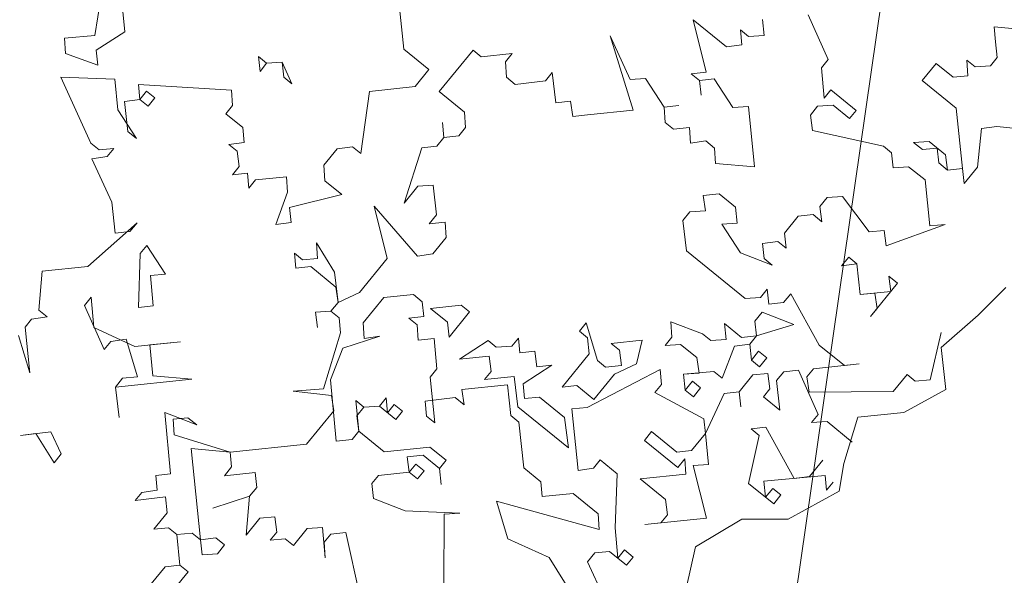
# Model space of a CAD drawing. Header units: millimetres. Extents: x 6487905018 to 6488192500, y 5882180700 to 5882375224.
# Tile 216 of 256: x 6488058046 to 6488058772, y 5882290696 to 5882291105. Entities that reach past the tile are written whole.
import ezdxf
from ezdxf.xclip import XClip

# ---------------------------------------------------------------- set-up
doc = ezdxf.new("R2010")
doc.units = ezdxf.units.MM
doc.header["$MEASUREMENT"] = 0
doc.header["$XCLIPFRAME"] = 2
doc.linetypes.add('L_0_09', pattern=[2500, 2000, -500])
doc.linetypes.add('Wipeout_Contour', pattern=[1000, 0, -1000])
doc.layers.add('drzewa_Nr_pióra__154', color=94, linetype='Continuous', lineweight=5)
doc.layers.add('Zamość 06.10._2_przewod_elektroenergetyczny___projektowany_lub_w_budowie__linia____ob__projektowany_Nr_pióra__1', color=7, linetype='Continuous', lineweight=0)
doc.layers.add('Mapa cyfrowa', color=7, linetype='Continuous')
doc.layers.add('Zamość 06.10._2_Mapa cyfrowa', color=7, linetype='Continuous')

# ---------------------------------------------------------------- blocks, each defined once
blk = doc.blocks.new('Rysunek_1_2')
at = {"color": 254, "linetype": 'Wipeout_Contour', "lineweight": 0, "ltscale": 70061284114.24681}
blk.add_wipeout([(6487915525.867126, 5882181505.900702), (6488146644.289524, 5882181505.900702), (6488146644.289524, 5882373115.540435), (6488107628.768834, 5882373115.540435), (6488107628.768834, 5882320263.490532), (6488101226.436201, 5882320263.490532), (6488101226.436201, 5882373115.540435), (6487915525.867126, 5882373115.540435)], dxfattribs=at).dxf.layer = 'Zamość 06.10._2_Mapa cyfrowa'
at = {"layer": 'Zamość 06.10._2_przewod_elektroenergetyczny___projektowany_lub_w_budowie__linia____ob__projektowany_Nr_pióra__1', "linetype": 'L_0_09', "flags": 128}
blk.add_lwpolyline([(6488054460, 5882297950), (6488056220, 5882299210), (6488059670, 5882297960), (6488052560, 5882248750), (6488032030.000001, 5882244930), (6488029080, 5882261360), (6488026000, 5882260550)], dxfattribs=at)

msp = doc.modelspace()

# ---------------------------------------------------------------- block references
at = {"layer": 'Mapa cyfrowa', "color": 22, "linetype": 'Continuous', "lineweight": 5}
ref = msp.add_blockref('Rysunek_1_2', (0, 0), dxfattribs=at)
XClip(ref).set_block_clipping_path([(6487915525.8671264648, 5882181505.9007024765), (6488146644.2895231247, 5882181505.9007024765), (6488146644.2895231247, 5882373115.5404348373), (6488107628.7688331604, 5882373115.5404348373), (6488107628.7688331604, 5882320263.4905319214), (6488101226.4362001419, 5882320263.4905319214), (6488101226.4362001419, 5882373115.5404348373), (6487915525.8671264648, 5882373115.5404348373)])

# ---------------------------------------------------------------- next in the draw order: linework, layer by layer
at = {"layer": 'drzewa_Nr_pióra__154', "linetype": 'Continuous'}
for p, q in [((6488058101.53139, 5882291093.428876), (6488058111.932979, 5882291157.465251)), ((6488058120.318367, 5882291129.828479), (6488058123.796991, 5882291096.15439)), ((6488058324.710968, 5882291127.970218), (6488058329.320146, 5882291083.35205)), ((6488058552.289104, 5882291066.396057), (6488058542.773163, 5882291104.976908)), ((6488058542.773163, 5882291104.976908), (6488058567.386835, 5882291084.972413)), ((6488058595.023608, 5882291093.3578), (6488058593.806089, 5882291105.143732)), ((6488058627.480177, 5882291108.622356), (6488058642.36729, 5882291075.701378)), ((6488058123.796991, 5882291096.15439), (6488058102.661943, 5882291082.484797)), ((6488058578.708357, 5882291086.567375), (6488058577.577805, 5882291097.511454)), ((6488058577.577805, 5882291097.511454), (6488058583.61512, 5882291092.604692)), ((6488058765.655155, 5882291088.862767), (6488058764.524602, 5882291099.806846)), ((6488058764.524602, 5882291099.806846), (6488058821.681809, 5882291094.225055)), ((6488058079.178824, 5882291091.545213), (6488058101.53139, 5882291093.428876)), ((6488058079.931934, 5882291080.136725), (6488058079.178824, 5882291091.545213)), ((6488058498.61052, 5882291038.30376), (6488058481.462302, 5882291093.112896)), ((6488058481.462302, 5882291093.112896), (6488058496.262449, 5882291061.03377)), ((6488058583.61512, 5882291092.604692), (6488058595.023608, 5882291093.3578)), ((6488058766.872674, 5882291077.076836), (6488058765.655155, 5882291088.862767)), ((6488058102.661943, 5882291082.484797), (6488058103.792497, 5882291071.540718)), ((6488058329.320146, 5882291083.35205), (6488058347.896502, 5882291068.254318)), ((6488058355.52878, 5882291052.026033), (6488058380.440038, 5882291082.677022)), ((6488058380.440038, 5882291082.677022), (6488058386.477353, 5882291077.770259)), ((6488058567.386835, 5882291084.972413), (6488058578.708357, 5882291086.567375)), ((6488058103.792497, 5882291071.540718), (6488058079.931934, 5882291080.136725)), ((6488058223.391118, 5882291066.87886), (6488058222.260565, 5882291077.822939)), ((6488058222.260565, 5882291077.822939), (6488058228.297881, 5882291072.916176)), ((6488058239.706368, 5882291073.669286), (6488058228.297881, 5882291072.916176)), ((6488058228.297881, 5882291072.916176), (6488058239.706368, 5882291073.669286)), ((6488058239.706368, 5882291073.669286), (6488058246.874237, 5882291057.818444)), ((6488058240.836922, 5882291062.725207), (6488058239.706368, 5882291073.669286)), ((6488058386.477353, 5882291077.770259), (6488058409.207363, 5882291080.118331)), ((6488058409.207363, 5882291080.118331), (6488058404.3006, 5882291074.081015)), ((6488058404.3006, 5882291074.081015), (6488058405.05371, 5882291062.672527)), ((6488058642.36729, 5882291075.701378), (6488058637.460526, 5882291069.664062)), ((6488058745.273217, 5882291063.784686), (6488058744.520107, 5882291075.193173)), ((6488058744.520107, 5882291075.193173), (6488058750.557424, 5882291070.28641)), ((6488058761.965911, 5882291071.03952), (6488058766.872674, 5882291077.076836)), ((6488058228.297881, 5882291072.916176), (6488058223.391118, 5882291066.87886)), ((6488058347.896502, 5882291068.254318), (6488058337.705533, 5882291055.715278)), ((6488058541.345025, 5882291065.265504), (6488058552.289104, 5882291066.396057)), ((6488058637.460526, 5882291069.664062), (6488058639.34419, 5882291047.311496)), ((6488058711.599129, 5882291060.306061), (6488058721.790098, 5882291072.845101)), ((6488058721.790098, 5882291072.845101), (6488058734.329139, 5882291062.654133)), ((6488058750.557424, 5882291070.28641), (6488058761.965911, 5882291071.03952)), ((6488058116.331537, 5882291061.34975), (6488058076.620133, 5882291062.777887)), ((6488058076.620133, 5882291062.777887), (6488058098.675115, 5882291014.006067)), ((6488058118.679609, 5882291038.61974), (6488058116.331537, 5882291061.34975)), ((6488058246.874237, 5882291057.818444), (6488058240.836922, 5882291062.725207)), ((6488058405.05371, 5882291062.672527), (6488058411.555434, 5882291057.388321)), ((6488058411.555434, 5882291057.388321), (6488058433.821035, 5882291060.113836)), ((6488058433.821035, 5882291060.113836), (6488058438.727798, 5882291066.151152)), ((6488058438.727798, 5882291066.151152), (6488058441.453313, 5882291043.885551)), ((6488058496.262449, 5882291061.03377), (6488058507.670937, 5882291061.78688)), ((6488058507.670937, 5882291061.78688), (6488058521.34053, 5882291040.651832)), ((6488058547.38234, 5882291060.358741), (6488058541.345025, 5882291065.265504)), ((6488058558.32642, 5882291061.489294), (6488058547.38234, 5882291060.358741)), ((6488058547.38234, 5882291060.358741), (6488058548.512894, 5882291049.414662)), ((6488058548.512894, 5882291049.414662), (6488058547.38234, 5882291060.358741)), ((6488058571.996013, 5882291040.354246), (6488058558.32642, 5882291061.489294)), ((6488058736.67721, 5882291039.924123), (6488058711.599129, 5882291060.306061)), ((6488058734.329139, 5882291062.654133), (6488058745.273217, 5882291063.784686)), ((6488058202.25607, 5882291053.209267), (6488058133.777341, 5882291057.196096)), ((6488058133.777341, 5882291057.196096), (6488058134.907894, 5882291046.252017)), ((6488058134.907894, 5882291046.252017), (6488058139.814656, 5882291052.289333)), ((6488058139.814656, 5882291052.289333), (6488058145.851973, 5882291047.38257)), ((6488058203.00918, 5882291041.800779), (6488058202.25607, 5882291053.209267)), ((6488058304.031445, 5882291052.236653), (6488058297.696544, 5882291006.487933)), ((6488058337.705533, 5882291055.715278), (6488058304.031445, 5882291052.236653)), ((6488058374.105136, 5882291036.928302), (6488058355.52878, 5882291052.026033)), ((6488058639.34419, 5882291047.311496), (6488058644.250953, 5882291053.348812)), ((6488058644.250953, 5882291053.348812), (6488058662.827309, 5882291038.25108)), ((6488058134.907894, 5882291046.252017), (6488058123.586371, 5882291044.657056)), ((6488058123.586371, 5882291044.657056), (6488058125.847478, 5882291022.768898)), ((6488058140.94521, 5882291041.345255), (6488058134.907894, 5882291046.252017)), ((6488058145.851973, 5882291047.38257), (6488058140.94521, 5882291041.345255)), ((6488058441.453313, 5882291043.885551), (6488058452.397391, 5882291045.016104)), ((6488058452.397391, 5882291045.016104), (6488058453.992353, 5882291033.694582)), ((6488058132.349202, 5882291017.484692), (6488058118.679609, 5882291038.61974)), ((6488058198.102417, 5882291035.763463), (6488058203.00918, 5882291041.800779)), ((6488058464.936432, 5882291034.825135), (6488058498.61052, 5882291038.30376)), ((6488058521.34053, 5882291040.651832), (6488058532.284609, 5882291041.782385)), ((6488058532.284609, 5882291041.782385), (6488058521.34053, 5882291040.651832)), ((6488058521.34053, 5882291040.651832), (6488058522.09364, 5882291029.243344)), ((6488058583.404501, 5882291041.107356), (6488058571.996013, 5882291040.354246)), ((6488058588.013679, 5882290996.489189), (6488058583.404501, 5882291041.107356)), ((6488058634.437427, 5882291041.27418), (6488058629.15322, 5882291034.772455)), ((6488058645.845914, 5882291042.027289), (6488058634.437427, 5882291041.27418)), ((6488058657.920547, 5882291032.213764), (6488058645.845914, 5882291042.027289)), ((6488058662.827309, 5882291038.25108), (6488058657.920547, 5882291032.213764)), ((6488058741.286388, 5882290995.305956), (6488058736.67721, 5882291039.924123)), ((6488058210.641458, 5882291025.572495), (6488058198.102417, 5882291035.763463)), ((6488058374.858246, 5882291025.519814), (6488058374.105136, 5882291036.928302)), ((6488058453.992353, 5882291033.694582), (6488058464.936432, 5882291034.825135)), ((6488058629.15322, 5882291034.772455), (6488058630.748182, 5882291023.450933)), ((6488058125.847478, 5882291022.768898), (6488058132.349202, 5882291017.484692)), ((6488058211.772011, 5882291014.628416), (6488058210.641458, 5882291025.572495)), ((6488058359.007404, 5882291018.351945), (6488058357.876852, 5882291029.296024)), ((6488058357.876852, 5882291029.296024), (6488058359.007404, 5882291018.351945)), ((6488058369.951484, 5882291019.482498), (6488058374.858246, 5882291025.519814)), ((6488058522.09364, 5882291029.243344), (6488058528.130956, 5882291024.336581)), ((6488058528.130956, 5882291024.336581), (6488058539.916886, 5882291025.5541)), ((6488058539.916886, 5882291025.5541), (6488058540.669996, 5882291014.145612)), ((6488058630.748182, 5882291023.450933), (6488058682.998628, 5882291011.831826)), ((6488058755.253567, 5882291024.826391), (6488058752.230467, 5882290996.436509)), ((6488058766.575089, 5882291026.421353), (6488058755.253567, 5882291024.826391)), ((6488058794.964971, 5882291023.398253), (6488058766.575089, 5882291026.421353)), ((6488058353.723199, 5882291011.850221), (6488058359.007404, 5882291018.351945)), ((6488058359.007404, 5882291018.351945), (6488058369.951484, 5882291019.482498)), ((6488058540.669996, 5882291014.145612), (6488058551.991518, 5882291015.740574)), ((6488058551.991518, 5882291015.740574), (6488058558.493243, 5882291010.456368)), ((6488058098.675115, 5882291014.006067), (6488058104.71243, 5882291009.099304)), ((6488058104.71243, 5882291009.099304), (6488058115.656508, 5882291010.229857)), ((6488058115.656508, 5882291010.229857), (6488058110.749746, 5882291004.192541)), ((6488058200.450489, 5882291013.033454), (6488058211.772011, 5882291014.628416)), ((6488058206.487804, 5882291008.126691), (6488058200.450489, 5882291013.033454)), ((6488058208.082767, 5882290996.805169), (6488058206.487804, 5882291008.126691)), ((6488058280.337706, 5882291009.799734), (6488058270.52418, 5882290997.725102)), ((6488058291.659228, 5882291011.394696), (6488058280.337706, 5882291009.799734)), ((6488058297.696544, 5882291006.487933), (6488058291.659228, 5882291011.394696)), ((6488058329.565051, 5882290969.790745), (6488058342.779119, 5882291010.719667)), ((6488058342.779119, 5882291010.719667), (6488058353.723199, 5882291011.850221)), ((6488058558.493243, 5882291010.456368), (6488058559.246353, 5882290999.04788)), ((6488058682.998628, 5882291011.831826), (6488058689.035943, 5882291006.925063)), ((6488058705.264228, 5882291014.557341), (6488058716.672715, 5882291015.310451)), ((6488058711.765953, 5882291009.273135), (6488058705.264228, 5882291014.557341)), ((6488058722.710032, 5882291010.403687), (6488058711.765953, 5882291009.273135)), ((6488058716.672715, 5882291015.310451), (6488058728.747347, 5882291005.496925)), ((6488058723.840585, 5882290999.459609), (6488058722.710032, 5882291010.403687)), ((6488058110.749746, 5882291004.192541), (6488058099.428224, 5882291002.59758)), ((6488058099.428224, 5882291002.59758), (6488058114.228371, 5882290970.518454)), ((6488058689.035943, 5882291006.925063), (6488058690.166496, 5882290995.980985)), ((6488058728.747347, 5882291005.496925), (6488058730.342309, 5882290994.175403)), ((6488058203.176003, 5882290990.767853), (6488058208.082767, 5882290996.805169)), ((6488058270.52418, 5882290997.725102), (6488058271.27729, 5882290986.316615)), ((6488058559.246353, 5882290999.04788), (6488058588.013679, 5882290996.489189)), ((6488058690.166496, 5882290995.980985), (6488058701.574984, 5882290996.734095)), ((6488058701.574984, 5882290996.734095), (6488058713.649615, 5882290986.920568)), ((6488058730.342309, 5882290994.175403), (6488058723.840585, 5882290999.459609)), ((6488058741.286388, 5882290995.305956), (6488058730.342309, 5882290994.175403)), ((6488058730.342309, 5882290994.175403), (6488058741.286388, 5882290995.305956)), ((6488058742.416941, 5882290984.361877), (6488058741.286388, 5882290995.305956)), ((6488058752.230467, 5882290996.436509), (6488058742.416941, 5882290984.361877)), ((6488058214.120083, 5882290991.898406), (6488058203.176003, 5882290990.767853)), ((6488058215.250635, 5882290980.954328), (6488058214.120083, 5882290991.898406)), ((6488058220.157398, 5882290986.991643), (6488058215.250635, 5882290980.954328)), ((6488058242.887408, 5882290989.339715), (6488058220.157398, 5882290986.991643)), ((6488058243.640517, 5882290977.931228), (6488058242.887408, 5882290989.339715)), ((6488058713.649615, 5882290986.920568), (6488058717.128241, 5882290953.24648)), ((6488058271.27729, 5882290986.316615), (6488058283.816331, 5882290976.125646)), ((6488058339.75602, 5882290982.329785), (6488058329.565051, 5882290969.790745)), ((6488058351.164507, 5882290983.082895), (6488058339.75602, 5882290982.329785)), ((6488058353.425613, 5882290961.194737), (6488058351.164507, 5882290983.082895)), ((6488058235.044511, 5882290954.070664), (6488058243.640517, 5882290977.931228)), ((6488058283.816331, 5882290976.125646), (6488058245.235479, 5882290966.609705)), ((6488058561.971868, 5882290976.78228), (6488058550.185937, 5882290975.564761)), ((6488058550.185937, 5882290975.564761), (6488058551.780899, 5882290964.243239)), ((6488058574.046499, 5882290966.968754), (6488058561.971868, 5882290976.78228)), ((6488058641.394676, 5882290973.926003), (6488058636.11047, 5882290967.424278)), ((6488058652.803164, 5882290974.679113), (6488058641.394676, 5882290973.926003)), ((6488058672.510074, 5882290948.637302), (6488058652.803164, 5882290974.679113)), ((6488058114.228371, 5882290970.518454), (6488058116.576443, 5882290947.788444)), ((6488058245.235479, 5882290966.609705), (6488058246.366033, 5882290955.665627)), ((6488058317.192834, 5882290928.948788), (6488058307.676893, 5882290967.529638)), ((6488058307.676893, 5882290967.529638), (6488058339.545401, 5882290930.83245)), ((6488058575.264018, 5882290955.182823), (6488058574.046499, 5882290966.968754)), ((6488058636.11047, 5882290967.424278), (6488058637.705432, 5882290956.102757)), ((6488058348.141407, 5882290954.693013), (6488058353.425613, 5882290961.194737)), ((6488058540.372411, 5882290963.490129), (6488058535.088205, 5882290956.988404)), ((6488058551.780899, 5882290964.243239), (6488058540.372411, 5882290963.490129)), ((6488058620.259628, 5882290960.25641), (6488058610.06866, 5882290947.717369)), ((6488058631.203707, 5882290961.386963), (6488058620.259628, 5882290960.25641)), ((6488058637.705432, 5882290956.102757), (6488058631.203707, 5882290961.386963)), ((6488058132.804728, 5882290955.420721), (6488058096.571948, 5882290923.174771)), ((6488058127.520521, 5882290948.918997), (6488058132.804728, 5882290955.420721)), ((6488058246.366033, 5882290955.665627), (6488058235.044511, 5882290954.070664)), ((6488058359.927338, 5882290955.910532), (6488058348.141407, 5882290954.693013)), ((6488058360.680448, 5882290944.502044), (6488058359.927338, 5882290955.910532)), ((6488058535.088205, 5882290956.988404), (6488058537.81372, 5882290934.722804)), ((6488058563.855531, 5882290954.429713), (6488058575.264018, 5882290955.182823)), ((6488058577.525125, 5882290933.294665), (6488058563.855531, 5882290954.429713)), ((6488058728.536728, 5882290953.99959), (6488058685.049114, 5882290938.446334)), ((6488058717.128241, 5882290953.24648), (6488058728.536728, 5882290953.99959)), ((6488058116.576443, 5882290947.788444), (6488058127.520521, 5882290948.918997)), ((6488058350.866922, 5882290932.427412), (6488058360.680448, 5882290944.502044)), ((6488058610.06866, 5882290947.717369), (6488058611.199212, 5882290936.773291)), ((6488058683.454152, 5882290949.767856), (6488058672.510074, 5882290948.637302)), ((6488058685.049114, 5882290938.446334), (6488058683.454152, 5882290949.767856)), ((6488058135.152799, 5882290932.690712), (6488058140.059562, 5882290938.728027)), ((6488058140.059562, 5882290938.728027), (6488058153.729156, 5882290917.59298)), ((6488058265.695498, 5882290929.159407), (6488058264.942389, 5882290940.567895)), ((6488058264.942389, 5882290940.567895), (6488058278.234539, 5882290918.968438)), ((6488058605.161897, 5882290941.680054), (6488058593.840375, 5882290940.085092)), ((6488058593.840375, 5882290940.085092), (6488058594.970927, 5882290929.141012)), ((6488058611.199212, 5882290936.773291), (6488058605.161897, 5882290941.680054)), ((6488058133.724661, 5882290892.979308), (6488058135.152799, 5882290932.690712)), ((6488058249.844657, 5882290921.991538), (6488058248.714105, 5882290932.935616)), ((6488058248.714105, 5882290932.935616), (6488058254.75142, 5882290928.028854)), ((6488058254.75142, 5882290928.028854), (6488058265.695498, 5882290929.159407)), ((6488058296.810896, 5882290903.870707), (6488058317.192834, 5882290928.948788)), ((6488058339.545401, 5882290930.83245), (6488058350.866922, 5882290932.427412)), ((6488058537.81372, 5882290934.722804), (6488058581.003749, 5882290899.620578)), ((6488058601.008244, 5882290924.23425), (6488058577.525125, 5882290933.294665)), ((6488058594.970927, 5882290929.141012), (6488058601.008244, 5882290924.23425)), ((6488058652.128136, 5882290923.559221), (6488058657.412341, 5882290930.060946)), ((6488058657.412341, 5882290930.060946), (6488058663.449657, 5882290925.154183)), ((6488058096.571948, 5882290923.174771), (6488058062.89786, 5882290919.696147)), ((6488058260.788736, 5882290923.122091), (6488058249.844657, 5882290921.991538)), ((6488058279.365092, 5882290908.02436), (6488058260.788736, 5882290923.122091)), ((6488058663.449657, 5882290925.154183), (6488058652.128136, 5882290923.559221)), ((6488058665.797729, 5882290902.424173), (6488058663.449657, 5882290925.154183)), ((6488058663.449657, 5882290925.154183), (6488058665.797729, 5882290902.424173)), ((6488058062.89786, 5882290919.696147), (6488058060.339169, 5882290890.928822)), ((6488058153.729156, 5882290917.59298), (6488058142.785076, 5882290916.462427)), ((6488058142.785076, 5882290916.462427), (6488058144.668739, 5882290894.10986)), ((6488058278.234539, 5882290918.968438), (6488058280.960054, 5882290896.702838)), ((6488058688.527739, 5882290904.772245), (6488058686.932776, 5882290916.093767)), ((6488058686.932776, 5882290916.093767), (6488058693.434502, 5882290910.809561)), ((6488058280.960054, 5882290896.702838), (6488058279.365092, 5882290908.02436)), ((6488058693.434502, 5882290910.809561), (6488058673.430007, 5882290886.195889)), ((6488058773.283292, 5882290907.728256), (6488058752.793352, 5882290887.238317)), ((6488058094.013256, 5882290894.407446), (6488058098.920019, 5882290900.444761)), ((6488058098.920019, 5882290900.444761), (6488058100.803682, 5882290878.092196)), ((6488058280.960054, 5882290896.702838), (6488058296.810896, 5882290903.870707)), ((6488058314.634143, 5882290900.181462), (6488058299.536411, 5882290881.605105)), ((6488058336.5223, 5882290902.442568), (6488058314.634143, 5882290900.181462)), ((6488058343.024025, 5882290897.158362), (6488058336.5223, 5882290902.442568)), ((6488058581.003749, 5882290899.620578), (6488058592.412236, 5882290900.373687)), ((6488058592.412236, 5882290900.373687), (6488058597.318999, 5882290906.411003)), ((6488058597.318999, 5882290906.411003), (6488058598.449553, 5882290895.466925)), ((6488058609.393631, 5882290896.597477), (6488058614.677837, 5882290903.099202)), ((6488058614.677837, 5882290903.099202), (6488058635.602265, 5882290865.271461)), ((6488058665.797729, 5882290902.424173), (6488058688.527739, 5882290904.772245)), ((6488058676.741808, 5882290903.554727), (6488058665.797729, 5882290902.424173)), ((6488058678.336769, 5882290892.233205), (6488058676.741808, 5882290903.554727)), ((6488058108.43596, 5882290861.863911), (6488058094.013256, 5882290894.407446)), ((6488058144.668739, 5882290894.10986), (6488058133.724661, 5882290892.979308)), ((6488058275.675848, 5882290890.201113), (6488058280.960054, 5882290896.702838)), ((6488058344.154578, 5882290886.214283), (6488058343.024025, 5882290897.158362)), ((6488058349.06134, 5882290892.251599), (6488058371.79135, 5882290894.599671)), ((6488058361.600381, 5882290882.06063), (6488058349.06134, 5882290892.251599)), ((6488058371.79135, 5882290894.599671), (6488058377.828666, 5882290889.692908)), ((6488058598.449553, 5882290895.466925), (6488058609.393631, 5882290896.597477)), ((6488058673.430007, 5882290886.195889), (6488058678.336769, 5882290892.233205)), ((6488058066.376484, 5882290886.022058), (6488058055.054962, 5882290884.427096)), ((6488058060.339169, 5882290890.928822), (6488058066.376484, 5882290886.022058)), ((6488058275.675848, 5882290890.201113), (6488058264.267361, 5882290889.448003)), ((6488058264.267361, 5882290889.448003), (6488058275.675848, 5882290890.201113)), ((6488058264.267361, 5882290889.448003), (6488058265.862323, 5882290878.126481)), ((6488058265.862323, 5882290878.126481), (6488058264.267361, 5882290889.448003)), ((6488058281.713164, 5882290885.29435), (6488058275.675848, 5882290890.201113)), ((6488058282.843718, 5882290874.350271), (6488058281.713164, 5882290885.29435)), ((6488058333.210499, 5882290885.083731), (6488058344.154578, 5882290886.214283)), ((6488058339.247815, 5882290880.176968), (6488058333.210499, 5882290885.083731)), ((6488058377.828666, 5882290889.692908), (6488058362.730934, 5882290871.116551)), ((6488058588.258583, 5882290882.927884), (6488058593.542789, 5882290889.429608)), ((6488058593.542789, 5882290889.429608), (6488058617.025908, 5882290880.369192)), ((6488058752.793352, 5882290887.238317), (6488058725.473433, 5882290863.333386)), ((6488058055.054962, 5882290884.427096), (6488058050.148199, 5882290878.389781)), ((6488058050.148199, 5882290878.389781), (6488058053.626823, 5882290844.715693)), ((6488058100.803682, 5882290878.092196), (6488058131.16597, 5882290864.211983)), ((6488058299.536411, 5882290881.605105), (6488058300.28952, 5882290870.196618)), ((6488058340.000925, 5882290868.76848), (6488058339.247815, 5882290880.176968)), ((6488058362.730934, 5882290871.116551), (6488058361.600381, 5882290882.06063)), ((6488058458.846437, 5882290875.51511), (6488058463.7532, 5882290881.552425)), ((6488058463.7532, 5882290881.552425), (6488058472.138587, 5882290853.915653)), ((6488058526.947722, 5882290871.063871), (6488058526.194613, 5882290882.472359)), ((6488058526.194613, 5882290882.472359), (6488058549.677732, 5882290873.411943)), ((6488058567.123536, 5882290869.25829), (6488058565.906017, 5882290881.044221)), ((6488058565.906017, 5882290881.044221), (6488058578.445058, 5882290870.853252)), ((6488058589.389136, 5882290871.983805), (6488058588.258583, 5882290882.927884)), ((6488058617.025908, 5882290880.369192), (6488058589.389136, 5882290871.983805)), ((6488058053.626823, 5882290844.715693), (6488058045.241436, 5882290872.352465)), ((6488058270.094057, 5882290833.043905), (6488058282.843718, 5882290874.350271)), ((6488058311.611043, 5882290871.79158), (6488058284.438679, 5882290863.028749)), ((6488058300.28952, 5882290870.196618), (6488058311.611043, 5882290871.79158)), ((6488058408.944063, 5882290864.404207), (6488058413.850826, 5882290870.441524)), ((6488058413.850826, 5882290870.441524), (6488058414.98138, 5882290859.497444)), ((6488058464.883752, 5882290870.608347), (6488058458.846437, 5882290875.51511)), ((6488058466.101271, 5882290858.822416), (6488058464.883752, 5882290870.608347)), ((6488058522.040959, 5882290865.026556), (6488058526.947722, 5882290871.063871)), ((6488058549.677732, 5882290873.411943), (6488058555.715048, 5882290868.50518)), ((6488058578.445058, 5882290870.853252), (6488058589.389136, 5882290871.983805)), ((6488058589.389136, 5882290871.983805), (6488058584.482373, 5882290865.946489)), ((6488058717.373145, 5882290839.685175), (6488058725.680451, 5882290874.576782)), ((6488058113.342723, 5882290867.901226), (6488058108.43596, 5882290861.863911)), ((6488058124.664245, 5882290869.496188), (6488058113.342723, 5882290867.901226)), ((6488058133.049632, 5882290841.859416), (6488058124.664245, 5882290869.496188)), ((6488058131.16597, 5882290864.211983), (6488058164.840057, 5882290867.690607)), ((6488058164.840057, 5882290867.690607), (6488058142.110048, 5882290865.342535)), ((6488058142.110048, 5882290865.342535), (6488058144.458119, 5882290842.612526)), ((6488058284.438679, 5882290863.028749), (6488058275.378263, 5882290839.54563)), ((6488058351.786856, 5882290869.985998), (6488058340.000925, 5882290868.76848)), ((6488058353.670518, 5882290847.633432), (6488058351.786856, 5882290869.985998)), ((6488058370.363213, 5882290854.888267), (6488058391.49826, 5882290868.55786)), ((6488058391.49826, 5882290868.55786), (6488058397.535576, 5882290863.651097)), ((6488058397.535576, 5882290863.651097), (6488058408.944063, 5882290864.404207)), ((6488058482.329556, 5882290866.454694), (6488058505.059566, 5882290868.802766)), ((6488058488.366872, 5882290861.547931), (6488058482.329556, 5882290866.454694)), ((6488058505.059566, 5882290868.802766), (6488058500.905912, 5882290851.356962)), ((6488058533.449448, 5882290865.779665), (6488058522.040959, 5882290865.026556)), ((6488058545.524079, 5882290855.96614), (6488058533.449448, 5882290865.779665)), ((6488058555.715048, 5882290868.50518), (6488058567.123536, 5882290869.25829)), ((6488058573.160851, 5882290864.351527), (6488058564.100435, 5882290840.868408)), ((6488058584.482373, 5882290865.946489), (6488058573.160851, 5882290864.351527)), ((6488058584.482373, 5882290865.946489), (6488058585.699892, 5882290854.160559)), ((6488058585.699892, 5882290854.160559), (6488058584.482373, 5882290865.946489)), ((6488058635.602265, 5882290865.271461), (6488058654.178622, 5882290850.173729)), ((6488058725.473433, 5882290863.333386), (6488058728.888423, 5882290832.598477)), ((6488058392.251369, 5882290857.149373), (6488058370.363213, 5882290854.888267)), ((6488058393.846332, 5882290845.82785), (6488058392.251369, 5882290857.149373)), ((6488058414.98138, 5882290859.497444), (6488058425.925458, 5882290860.627997)), ((6488058425.925458, 5882290860.627997), (6488058427.52042, 5882290849.306476)), ((6488058446.096776, 5882290834.208744), (6488058466.101271, 5882290858.822416)), ((6488058489.961833, 5882290850.226409), (6488058488.366872, 5882290861.547931)), ((6488058547.119041, 5882290844.644618), (6488058545.524079, 5882290855.96614)), ((6488058585.699892, 5882290854.160559), (6488058590.984098, 5882290860.662283)), ((6488058590.984098, 5882290860.662283), (6488058597.021414, 5882290855.75552)), ((6488058597.021414, 5882290855.75552), (6488058591.737208, 5882290849.253796)), ((6488058438.464499, 5882290850.437029), (6488058417.329451, 5882290836.767435)), ((6488058427.52042, 5882290849.306476), (6488058438.464499, 5882290850.437029)), ((6488058472.138587, 5882290853.915653), (6488058478.175902, 5882290849.00889)), ((6488058478.175902, 5882290849.00889), (6488058489.961833, 5882290850.226409)), ((6488058500.905912, 5882290851.356962), (6488058484.677628, 5882290843.724684)), ((6488058591.737208, 5882290849.253796), (6488058585.699892, 5882290854.160559)), ((6488058665.122701, 5882290851.304282), (6488058631.448612, 5882290847.825657)), ((6488058654.178622, 5882290850.173729), (6488058665.122701, 5882290851.304282)), ((6488058122.105554, 5882290840.728863), (6488058133.049632, 5882290841.859416)), ((6488058144.458119, 5882290842.612526), (6488058173.225445, 5882290840.053835)), ((6488058348.763756, 5882290841.596116), (6488058353.670518, 5882290847.633432)), ((6488058352.24238, 5882290807.922029), (6488058348.763756, 5882290841.596116)), ((6488058388.939569, 5882290839.790535), (6488058393.846332, 5882290845.82785)), ((6488058410.827726, 5882290842.051641), (6488058388.939569, 5882290839.790535)), ((6488058413.553241, 5882290819.78604), (6488058410.827726, 5882290842.051641)), ((6488058518.351716, 5882290847.203309), (6488058464.673133, 5882290819.111012)), ((6488058484.677628, 5882290843.724684), (6488058469.579896, 5882290825.148328)), ((6488058519.482268, 5882290836.259231), (6488058518.351716, 5882290847.203309)), ((6488058558.06312, 5882290845.77517), (6488058535.710553, 5882290843.891508)), ((6488058535.710553, 5882290843.891508), (6488058547.119041, 5882290844.644618)), ((6488058535.710553, 5882290843.891508), (6488058536.928072, 5882290832.105577)), ((6488058536.928072, 5882290832.105577), (6488058535.710553, 5882290843.891508)), ((6488058564.100435, 5882290840.868408), (6488058558.06312, 5882290845.77517)), ((6488058586.830445, 5882290843.216479), (6488058576.639476, 5882290830.677439)), ((6488058597.774524, 5882290844.347033), (6488058586.830445, 5882290843.216479)), ((6488058599.369486, 5882290833.025511), (6488058597.774524, 5882290844.347033)), ((6488058609.560454, 5882290845.564551), (6488058604.276249, 5882290839.062826)), ((6488058620.504534, 5882290846.695105), (6488058609.560454, 5882290845.564551)), ((6488058634.927237, 5882290814.151569), (6488058620.504534, 5882290846.695105)), ((6488058631.448612, 5882290847.825657), (6488058626.541849, 5882290841.788342)), ((6488058626.541849, 5882290841.788342), (6488058628.136811, 5882290830.46682)), ((6488058690.200782, 5882290830.922344), (6488058700.39175, 5882290843.461385)), ((6488058700.39175, 5882290843.461385), (6488058706.429067, 5882290838.554622)), ((6488058116.821347, 5882290834.227139), (6488058122.105554, 5882290840.728863)), ((6488058173.225445, 5882290840.053835), (6488058116.821347, 5882290834.227139)), ((6488058119.546863, 5882290811.961537), (6488058116.821347, 5882290834.227139)), ((6488058116.821347, 5882290834.227139), (6488058119.546863, 5882290811.961537)), ((6488058275.378263, 5882290839.54563), (6488058279.609998, 5882290794.463054)), ((6488058405.920963, 5882290836.014325), (6488058372.246875, 5882290832.535701)), ((6488058408.269034, 5882290813.284315), (6488058405.920963, 5882290836.014325)), ((6488058417.329451, 5882290836.767435), (6488058418.460004, 5882290825.823357)), ((6488058457.040854, 5882290835.339296), (6488058446.096776, 5882290834.208744)), ((6488058469.579896, 5882290825.148328), (6488058457.040854, 5882290835.339296)), ((6488058514.575506, 5882290830.221914), (6488058519.482268, 5882290836.259231)), ((6488058536.928072, 5882290832.105577), (6488058542.212278, 5882290838.607302)), ((6488058542.212278, 5882290838.607302), (6488058548.249594, 5882290833.700539)), ((6488058604.276249, 5882290839.062826), (6488058606.537354, 5882290817.174669)), ((6488058706.429067, 5882290838.554622), (6488058717.373145, 5882290839.685175)), ((6488058247.74149, 5882290831.160242), (6488058270.094057, 5882290833.043905)), ((6488058276.131372, 5882290828.137142), (6488058247.74149, 5882290831.160242)), ((6488058277.726335, 5882290816.81562), (6488058276.131372, 5882290828.137142)), ((6488058372.246875, 5882290832.535701), (6488058373.841837, 5882290821.214178)), ((6488058418.460004, 5882290825.823357), (6488058429.404082, 5882290826.953909)), ((6488058429.404082, 5882290826.953909), (6488058447.980439, 5882290811.856177)), ((6488058550.597666, 5882290810.97053), (6488058514.575506, 5882290830.221914)), ((6488058542.965388, 5882290827.198814), (6488058536.928072, 5882290832.105577)), ((6488058548.249594, 5882290833.700539), (6488058542.965388, 5882290827.198814)), ((6488058565.695397, 5882290829.546885), (6488058551.728219, 5882290800.026451)), ((6488058576.639476, 5882290830.677439), (6488058565.695397, 5882290829.546885)), ((6488058576.639476, 5882290830.677439), (6488058577.770029, 5882290819.73336)), ((6488058577.770029, 5882290819.73336), (6488058576.639476, 5882290830.677439)), ((6488058594.462723, 5882290826.988194), (6488058599.369486, 5882290833.025511)), ((6488058606.537354, 5882290817.174669), (6488058594.462723, 5882290826.988194)), ((6488058628.136811, 5882290830.46682), (6488058690.200782, 5882290830.922344)), ((6488058728.888423, 5882290832.598477), (6488058698.153513, 5882290815.523528)), ((6488058296.302691, 5882290801.717889), (6488058293.954619, 5882290824.447898)), ((6488058293.954619, 5882290824.447898), (6488058299.991936, 5882290819.541135)), ((6488058299.991936, 5882290819.541135), (6488058294.707729, 5882290813.039411)), ((6488058299.991936, 5882290819.541135), (6488058311.400423, 5882290820.294245)), ((6488058311.400423, 5882290820.294245), (6488058299.991936, 5882290819.541135)), ((6488058311.400423, 5882290820.294245), (6488058316.307186, 5882290826.331561)), ((6488058323.475055, 5882290810.48072), (6488058311.400423, 5882290820.294245)), ((6488058316.307186, 5882290826.331561), (6488058317.437739, 5882290815.387482)), ((6488058317.437739, 5882290815.387482), (6488058322.344501, 5882290821.424798)), ((6488058322.344501, 5882290821.424798), (6488058328.381818, 5882290816.518035)), ((6488058367.340112, 5882290826.498384), (6488058345.074512, 5882290823.77287)), ((6488058345.074512, 5882290823.77287), (6488058346.205065, 5882290812.828791)), ((6488058373.841837, 5882290821.214178), (6488058367.340112, 5882290826.498384)), ((6488058450.705954, 5882290789.590577), (6488058413.553241, 5882290819.78604)), ((6488058157.452685, 5882290770.357586), (6488058153.22095, 5882290815.440163)), ((6488058153.22095, 5882290815.440163), (6488058176.70407, 5882290806.379746)), ((6488058257.72184, 5882290792.201948), (6488058277.726335, 5882290816.81562)), ((6488058294.707729, 5882290813.039411), (6488058296.302691, 5882290801.717889)), ((6488058328.381818, 5882290816.518035), (6488058323.475055, 5882290810.48072)), ((6488058346.205065, 5882290812.828791), (6488058352.24238, 5882290807.922029)), ((6488058414.306351, 5882290808.377553), (6488058408.269034, 5882290813.284315)), ((6488058464.673133, 5882290819.111012), (6488058453.264645, 5882290818.357903)), ((6488058453.264645, 5882290818.357903), (6488058457.960789, 5882290772.897883)), ((6488058630.020474, 5882290808.114253), (6488058634.927237, 5882290814.151569)), ((6488058698.153513, 5882290815.523528), (6488058664.003614, 5882290812.108538)), ((6488058170.202345, 5882290811.663953), (6488058159.258266, 5882290810.5334)), ((6488058159.258266, 5882290810.5334), (6488058160.011376, 5882290799.124911)), ((6488058176.70407, 5882290806.379746), (6488058170.202345, 5882290811.663953)), ((6488058417.784975, 5882290774.703465), (6488058414.306351, 5882290808.377553)), ((6488058447.980439, 5882290811.856177), (6488058450.705954, 5882290789.590577)), ((6488058551.728219, 5882290800.026451), (6488058550.597666, 5882290810.97053)), ((6488058641.428962, 5882290808.867363), (6488058630.020474, 5882290808.114253)), ((6488058660.005318, 5882290793.769631), (6488058641.428962, 5882290808.867363)), ((6488058664.003614, 5882290812.108538), (6488058653.758644, 5882290777.958638)), ((6488058046.914479, 5882290798.502563), (6488058069.18008, 5882290801.228078)), ((6488058058.236002, 5882290800.097526), (6488058046.914479, 5882290798.502563)), ((6488058071.528152, 5882290778.498069), (6488058058.236002, 5882290800.097526)), ((6488058069.18008, 5882290801.228078), (6488058076.812358, 5882290784.999793)), ((6488058160.011376, 5882290799.124911), (6488058201.317742, 5882290786.375252)), ((6488058291.395928, 5882290795.680573), (6488058296.302691, 5882290801.717889)), ((6488058296.302691, 5882290801.717889), (6488058314.879047, 5882290786.620156)), ((6488058506.732609, 5882290794.952864), (6488058512.016814, 5882290801.454589)), ((6488058512.016814, 5882290801.454589), (6488058530.593171, 5882290786.356857)), ((6488058541.53725, 5882290787.487411), (6488058551.728219, 5882290800.026451)), ((6488058551.728219, 5882290800.026451), (6488058554.07629, 5882290777.296441)), ((6488058583.596725, 5882290763.329263), (6488058591.439623, 5882290798.598312)), ((6488058585.402308, 5882290803.505075), (6488058596.346386, 5882290804.635629)), ((6488058591.439623, 5882290798.598312), (6488058585.402308, 5882290803.505075)), ((6488058596.346386, 5882290804.635629), (6488058617.270814, 5882290766.807887)), ((6488058201.317742, 5882290786.375252), (6488058257.72184, 5882290792.201948)), ((6488058279.609998, 5882290794.463054), (6488058291.395928, 5882290795.680573)), ((6488058531.346281, 5882290774.948369), (6488058506.732609, 5882290794.952864)), ((6488058076.812358, 5882290784.999793), (6488058071.528152, 5882290778.498069)), ((6488058201.317742, 5882290786.375252), (6488058172.550417, 5882290788.933943)), ((6488058172.550417, 5882290788.933943), (6488058179.507667, 5882290721.585766)), ((6488058202.448296, 5882290775.431173), (6488058201.317742, 5882290786.375252)), ((6488058314.879047, 5882290786.620156), (6488058348.553136, 5882290790.098782)), ((6488058343.646373, 5882290784.061465), (6488058331.860442, 5882290782.843946)), ((6488058355.721004, 5882290774.24794), (6488058343.646373, 5882290784.061465)), ((6488058348.553136, 5882290790.098782), (6488058360.627768, 5882290780.285255)), ((6488058530.593171, 5882290786.356857), (6488058541.53725, 5882290787.487411)), ((6488058331.860442, 5882290782.843946), (6488058333.455404, 5882290771.522425)), ((6488058333.455404, 5882290771.522425), (6488058338.362167, 5882290777.559741)), ((6488058338.362167, 5882290777.559741), (6488058344.399483, 5882290772.652978)), ((6488058360.627768, 5882290780.285255), (6488058355.721004, 5882290774.24794)), ((6488058469.28231, 5882290774.492845), (6488058474.189074, 5882290780.530161)), ((6488058474.189074, 5882290780.530161), (6488058486.728114, 5882290770.339191)), ((6488058536.630487, 5882290781.450094), (6488058531.346281, 5882290774.948369)), ((6488058537.383596, 5882290770.041607), (6488058536.630487, 5882290781.450094)), ((6488058554.07629, 5882290777.296441), (6488058542.667803, 5882290776.543331)), ((6488058542.667803, 5882290776.543331), (6488058552.648152, 5882290737.585037)), ((6488058628.592336, 5882290768.402849), (6488058638.405862, 5882290780.477481)), ((6488058653.758644, 5882290777.958638), (6488058650.343655, 5882290757.468699)), ((6488058146.508606, 5882290769.227034), (6488058157.452685, 5882290770.357586)), ((6488058147.639159, 5882290758.282954), (6488058146.508606, 5882290769.227034)), ((6488058197.164089, 5882290768.929448), (6488058202.448296, 5882290775.431173)), ((6488058219.894098, 5882290771.27752), (6488058197.164089, 5882290768.929448)), ((6488058221.024652, 5882290760.333441), (6488058219.894098, 5882290771.27752)), ((6488058310.725394, 5882290769.174354), (6488058305.818632, 5882290763.137037)), ((6488058333.455404, 5882290771.522425), (6488058310.725394, 5882290769.174354)), ((6488058339.49272, 5882290766.615662), (6488058333.455404, 5882290771.522425)), ((6488058344.399483, 5882290772.652978), (6488058339.49272, 5882290766.615662)), ((6488058355.721004, 5882290774.24794), (6488058356.938523, 5882290762.462008)), ((6488058356.938523, 5882290762.462008), (6488058355.721004, 5882290774.24794)), ((6488058430.324016, 5882290764.512495), (6488058417.784975, 5882290774.703465)), ((6488058457.960789, 5882290772.897883), (6488058469.28231, 5882290774.492845)), ((6488058486.728114, 5882290770.339191), (6488058485.299975, 5882290730.627788)), ((6488058503.709508, 5882290766.562982), (6488058537.383596, 5882290770.041607)), ((6488058640.000824, 5882290769.155959), (6488058594.918247, 5882290764.924224)), ((6488058641.131376, 5882290758.21188), (6488058640.000824, 5882290769.155959)), ((6488058305.818632, 5882290763.137037), (6488058306.949184, 5882290752.192959)), ((6488058431.454569, 5882290753.568417), (6488058430.324016, 5882290764.512495)), ((6488058522.285865, 5882290751.46525), (6488058503.709508, 5882290766.562982)), ((6488058602.173082, 5882290748.23153), (6488058583.596725, 5882290763.329263)), ((6488058594.918247, 5882290764.924224), (6488058596.135766, 5882290753.138293)), ((6488058617.270814, 5882290766.807887), (6488058628.592336, 5882290768.402849)), ((6488058646.038139, 5882290764.249196), (6488058641.131376, 5882290758.21188)), ((6488058131.410874, 5882290750.650677), (6488058136.317637, 5882290756.687993)), ((6488058136.317637, 5882290756.687993), (6488058147.639159, 5882290758.282954)), ((6488058215.740446, 5882290753.831717), (6488058221.024652, 5882290760.333441)), ((6488058454.184579, 5882290755.916489), (6488058431.454569, 5882290753.568417)), ((6488058472.760935, 5882290740.818757), (6488058454.184579, 5882290755.916489)), ((6488058596.135766, 5882290753.138293), (6488058601.419972, 5882290759.640018)), ((6488058601.419972, 5882290759.640018), (6488058607.457288, 5882290754.733255)), ((6488058607.457288, 5882290754.733255), (6488058602.173082, 5882290748.23153)), ((6488058650.343655, 5882290757.468699), (6488058612.778765, 5882290736.978759)), ((6488058153.676476, 5882290753.376192), (6488058131.410874, 5882290750.650677)), ((6488058154.893993, 5882290741.590261), (6488058153.676476, 5882290753.376192)), ((6488058215.740446, 5882290753.831717), (6488058188.568082, 5882290745.068886)), ((6488058188.568082, 5882290745.068886), (6488058215.740446, 5882290753.831717)), ((6488058213.181754, 5882290725.064391), (6488058215.740446, 5882290753.831717)), ((6488058306.949184, 5882290752.192959), (6488058330.432304, 5882290743.132543)), ((6488058406.165868, 5882290722.45302), (6488058397.78048, 5882290750.089792)), ((6488058397.78048, 5882290750.089792), (6488058473.514045, 5882290729.410269)), ((6488058523.880827, 5882290740.143728), (6488058522.285865, 5882290751.46525)), ((6488058145.080468, 5882290729.515629), (6488058154.893993, 5882290741.590261)), ((6488058330.432304, 5882290743.132543), (6488058370.608117, 5882290741.326962)), ((6488058359.19963, 5882290740.573852), (6488058358.98901, 5882290689.076516)), ((6488058370.608117, 5882290741.326962), (6488058359.19963, 5882290740.573852)), ((6488058473.514045, 5882290729.410269), (6488058472.760935, 5882290740.818757)), ((6488058518.974064, 5882290734.106412), (6488058523.880827, 5882290740.143728)), ((6488058223.372724, 5882290737.603432), (6488058213.181754, 5882290725.064391)), ((6488058234.316802, 5882290738.733985), (6488058223.372724, 5882290737.603432)), ((6488058235.911764, 5882290727.412462), (6488058234.316802, 5882290738.733985)), ((6488058552.648152, 5882290737.585037), (6488058507.188133, 5882290732.888894)), ((6488058507.188133, 5882290732.888894), (6488058518.974064, 5882290734.106412)), ((6488058578.628865, 5882290736.978759), (6488058544.478966, 5882290716.488819)), ((6488058612.778765, 5882290736.978759), (6488058578.628865, 5882290736.978759)), ((6488058156.024547, 5882290730.646182), (6488058145.080468, 5882290729.515629)), ((6488058162.061863, 5882290725.739419), (6488058156.024547, 5882290730.646182)), ((6488058173.47035, 5882290726.492529), (6488058162.061863, 5882290725.739419)), ((6488058162.061863, 5882290725.739419), (6488058164.409934, 5882290703.00941)), ((6488058164.409934, 5882290703.00941), (6488058162.061863, 5882290725.739419)), ((6488058179.507667, 5882290721.585766), (6488058173.47035, 5882290726.492529)), ((6488058231.005001, 5882290721.375147), (6488058235.911764, 5882290727.412462)), ((6488058258.177364, 5882290730.137978), (6488058247.986396, 5882290717.598937)), ((6488058269.585853, 5882290730.891088), (6488058258.177364, 5882290730.137978)), ((6488058271.469515, 5882290708.538521), (6488058269.585853, 5882290730.891088)), ((6488058275.623168, 5882290725.984324), (6488058270.716405, 5882290719.947008)), ((6488058286.567246, 5882290727.114878), (6488058275.623168, 5882290725.984324)), ((6488058297.678149, 5882290677.212504), (6488058286.567246, 5882290727.114878)), ((6488058485.299975, 5882290730.627788), (6488058487.183639, 5882290708.275221)), ((6488058179.507667, 5882290721.585766), (6488058190.829188, 5882290723.180728)), ((6488058180.638219, 5882290710.641687), (6488058179.507667, 5882290721.585766)), ((6488058190.829188, 5882290723.180728), (6488058197.330913, 5882290717.896522)), ((6488058197.330913, 5882290717.896522), (6488058192.046707, 5882290711.394797)), ((6488058241.94908, 5882290722.5057), (6488058231.005001, 5882290721.375147)), ((6488058247.986396, 5882290717.598937), (6488058241.94908, 5882290722.5057)), ((6488058270.716405, 5882290719.947008), (6488058271.469515, 5882290708.538521)), ((6488058436.528155, 5882290708.572806), (6488058406.165868, 5882290722.45302)), ((6488058192.046707, 5882290711.394797), (6488058180.638219, 5882290710.641687)), ((6488058470.202244, 5882290712.051431), (6488058464.918037, 5882290705.549706)), ((6488058481.146322, 5882290713.181984), (6488058470.202244, 5882290712.051431)), ((6488058493.685363, 5882290702.991015), (6488058481.146322, 5882290713.181984)), ((6488058487.183639, 5882290708.275221), (6488058492.090402, 5882290714.312537)), ((6488058492.090402, 5882290714.312537), (6488058498.592126, 5882290709.028331)), ((6488058544.478966, 5882290716.488819), (6488058537.648987, 5882290685.75391)), ((6488058463.4899, 5882290665.838303), (6488058436.528155, 5882290708.572806)), ((6488058464.918037, 5882290705.549706), (6488058479.718184, 5882290673.47058)), ((6488058498.592126, 5882290709.028331), (6488058493.685363, 5882290702.991015)), ((6488058143.274887, 5882290689.339816), (6488058153.465856, 5882290701.878857)), ((6488058153.465856, 5882290701.878857), (6488058164.409934, 5882290703.00941)), ((6488058170.44725, 5882290698.102647), (6488058160.633724, 5882290686.028015)), ((6488058164.409934, 5882290703.00941), (6488058170.44725, 5882290698.102647))]:
    msp.add_line(p, q, dxfattribs=at)

doc.saveas('drawing.dxf')
